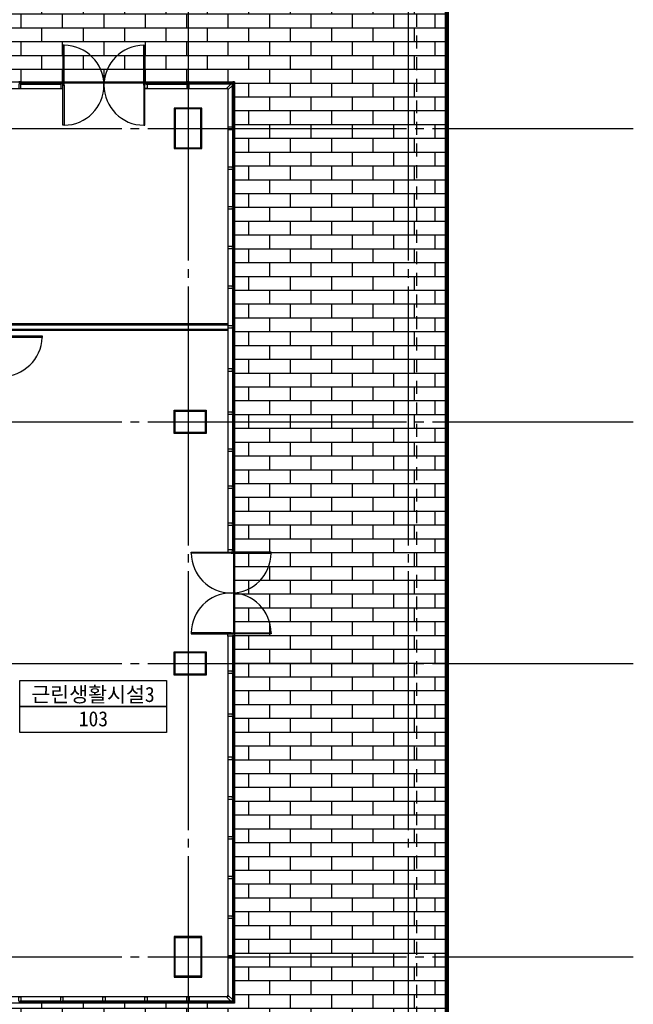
# Model space of a CAD drawing. Header units: millimetres. Extents: x 3753571 to 3837671, y -5256172 to -5196772.
# Tile 8 of 10: x 3805831 to 3820058, y -5242413 to -5219594. Entities that reach past the tile are written whole.
import ezdxf
from ezdxf.enums import TextEntityAlignment as Align

# ---------------------------------------------------------------- set-up
doc = ezdxf.new("R2010")
doc.units = ezdxf.units.MM
doc.header["$MEASUREMENT"] = 0
for name, pattern in [('ACAD_ISO05W100', [34, 24, -3, 0.5, -3, 0.5, -3]), ('CEN', [66, 60, -2, 2, -2]), ('HID', [5, 3, -2])]:
    doc.linetypes.add(name, pattern=pattern)
for name, color, linetype in [('CEN', 13, 'CEN'), ('DO', 7, 'CONTINUOUS'), ('door', 4, 'CONTINUOUS'), ('FIN', 6, 'CONTINUOUS'), ('HA1', 8, 'CONTINUOUS'), ('HI', 4, 'HID'), ('PR', 3, 'ACAD_ISO05W100'), ('RBO', 1, 'CONTINUOUS'), ('TE2', 2, 'CONTINUOUS'), ('WA1', 2, 'CONTINUOUS'), ('WA3', 7, 'CONTINUOUS'), ('WIN1', 4, 'CONTINUOUS'), ('WIN2', 9, 'CONTINUOUS')]:
    doc.layers.add(name, color=color, linetype=linetype)
doc.styles.add('돋움체', font='txt')

# ---------------------------------------------------------------- blocks, each defined once
blk = doc.blocks.new('CW-1')
at = {"layer": 'door'}
for points in [[(704860, -1026992), (704879, -1026992), (704879, -1026980), (704829, -1026980), (704829, -1026992), (704848, -1026992)], [(704848, -1027028), (704829, -1027028), (704829, -1027130), (704879, -1027130), (704879, -1027028), (704860, -1027028)], [(704848, -1026992), (704848, -1027028)], [(704860, -1026992), (704860, -1027028)]]:
    blk.add_lwpolyline(points, dxfattribs=at)
blk = doc.blocks.new('CW-2')
at = {"layer": 'WIN1'}
blk.add_lwpolyline([(705467, -982124), (705441, -982124), (705477, -982160), (705503, -982160), (705605, -982262), (705570, -982262), (705570, -982297), (705468, -982195), (705468, -982168), (705432, -982132), (705432, -982159), (705420, -982147), (705420, -982112), (705455, -982112), (705467, -982124)], dxfattribs=at)
blk = doc.blocks.new('D_1000 (160)')
at = {"layer": 'DO'}
for points in [[(734025, -989767), (734025, -989847), (734010, -989847), (734010, -989887), (733980, -989887), (733980, -989727), (734010, -989727), (734025, -989767)], [(734935, -989767), (734935, -989847), (734950, -989847), (734950, -989887), (734980, -989887), (734980, -989727), (734950, -989727), (734935, -989767)]]:
    blk.add_lwpolyline(points, dxfattribs=at)
blk.add_lwpolyline([(734950, -989887), (734950, -990826), (734915, -990826), (734915, -989887)], close=True, dxfattribs=at)
blk.add_arc((734950, -989887), 940, 180, 267.8662, dxfattribs=at)
blk = doc.blocks.new('CW-3')
at = {"layer": 'door'}
for points in [[(723064, -1003919), (723045, -1003919), (723045, -1003817), (723095, -1003817), (723095, -1003919), (723095, -1003919)], [(723095, -1003955), (723095, -1003955), (723095, -1003967), (723045, -1003967), (723045, -1003955), (723064, -1003955)], [(723064, -1003955), (723064, -1003919)], [(723095, -1003955), (723095, -1003919)]]:
    blk.add_lwpolyline(points, dxfattribs=at)

msp = doc.modelspace()

# ---------------------------------------------------------------- hatches: boundary and pattern name
at = {"layer": 'HA1', "ltscale": 1000}
h = msp.add_hatch(dxfattribs=at)
h.set_pattern_fill('AR-BRSTD', color=256, scale=120)
h.set_pattern_definition([(0, (2862666.85, -4093561.58), (0, 320.04), []), (90, (2862666.85, -4093561.6), (-480, 320.04), [320.04, -320.04])])
h.paths.add_polyline_path([(3778334.29, -5217262.953), (3772534.29, -5217262.953), (3772534.29, -5221037.953), (3776259.29, -5221037.953), (3776259.29, -5242387.953), (3772534.29, -5242387.953), (3772534.29, -5247162.953), (3815734.29, -5247162.953), (3815734.29, -5217262.953), (3802234.29, -5217262.953)])
h.paths.add_polyline_path([(3810809.29, -5221037.953), (3810809.29, -5242387.953), (3792209.289, -5242387.953), (3792209.289, -5243887.952), (3789234.29, -5243887.953), (3789234.29, -5242387.953), (3777459.29, -5242387.953), (3777459.29, -5221037.953)], flags=16)
h.paths.add_polyline_path([(3786634.29, -5221662.953), (3786634.29, -5222562.953), (3786034.29, -5222562.953), (3786034.29, -5221662.953)], flags=0)
h.paths.add_polyline_path([(3793834.29, -5221662.953), (3794434.29, -5221662.953), (3794434.29, -5222562.953), (3793934.29, -5222562.953), (3793934.29, -5226662.953), (3794434.29, -5226662.953), (3794434.29, -5226762.953), (3793834.29, -5226762.953), (3793834.29, -5222562.953)], flags=0)
h.paths.add_polyline_path([(3778834.29, -5221662.953), (3778834.29, -5222562.953), (3778234.29, -5222562.953), (3778234.29, -5221662.953)], flags=0)
h.paths.add_polyline_path([(3785084.29, -5228562.953), (3789334.29, -5228562.953), (3789334.29, -5229562.953), (3789234.29, -5229562.953), (3789134.29, -5229562.953), (3789134.29, -5230862.953), (3789234.29, -5230862.953), (3789334.29, -5230862.953), (3789334.29, -5232562.953), (3789234.29, -5232562.953), (3789134.29, -5232562.953), (3789134.29, -5233862.953), (3789234.29, -5233862.953), (3789334.29, -5233862.953), (3789334.29, -5234862.953), (3785084.29, -5234862.953)], flags=0)
h.paths.add_polyline_path([(3789304.29, -5228592.953), (3789304.29, -5229532.953), (3789234.29, -5229532.953), (3789234.29, -5228662.953), (3786534.29, -5228662.953), (3786534.29, -5234762.953), (3789234.29, -5234762.953), (3789234.29, -5233892.953), (3789304.29, -5233892.953), (3789304.29, -5234832.953), (3784864.29, -5234832.953), (3784864.29, -5231942.953), (3784934.29, -5231942.953), (3784934.29, -5234762.953), (3786534.29, -5234762.953), (3786534.29, -5228662.953), (3784934.29, -5228662.953), (3784934.29, -5231132.953), (3784864.29, -5231132.953), (3784864.29, -5228592.953)], flags=0)
h.paths.add_polyline_path([(3782889.29, -5228562.953), (3782934.29, -5228562.953), (3783084.29, -5228562.953), (3783084.29, -5229982.953), (3782984.29, -5229982.953), (3782889.29, -5229982.953), (3782889.29, -5231082.953), (3782984.29, -5231082.953), (3783084.29, -5231082.953), (3783084.29, -5232342.953), (3782984.29, -5232342.953), (3782889.29, -5232342.953), (3782889.29, -5233442.953), (3782993.332, -5233442.953), (3783093.332, -5233442.953), (3783084.29, -5234862.953), (3782889.29, -5234862.953), (3782889.29, -5234762.953), (3778834.29, -5234762.953), (3778134.29, -5234762.953), (3778134.29, -5234262.953), (3778834.29, -5234262.953), (3778834.29, -5234572.953), (3782794.29, -5234572.953), (3782803.332, -5233472.953), (3782889.29, -5233472.953), (3782889.29, -5232342.953), (3782764.29, -5232342.953), (3782764.29, -5231837.953), (3781624.29, -5231837.953), (3781624.29, -5233442.953), (3781474.29, -5233442.953), (3780874.29, -5233442.953), (3780874.29, -5231837.953), (3779409.29, -5231837.953), (3779409.29, -5233037.953), (3779379.29, -5233037.953), (3779259.29, -5233037.953), (3779259.29, -5233007.953, 0.052994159), (3779245.885, -5232881.833), (3778667.054, -5233036.931), (3778659.29, -5233007.953), (3778659.29, -5233037.953), (3778509.29, -5233037.953), (3778359.29, -5233037.953), (3778359.29, -5233007.953, 0.052994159), (3778345.885, -5232881.833), (3777767.054, -5233036.931), (3777759.29, -5233007.953), (3778338.845, -5232852.661), (3778346.61, -5232881.639), (3778345.885, -5232881.833, -0.052994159), (3778359.29, -5233007.953), (3778479.29, -5233007.953), (3778479.29, -5231837.953), (3781474.29, -5231837.953), (3781474.29, -5233442.953), (3781624.29, -5233442.953), (3781624.29, -5231837.953), (3782764.29, -5231837.953), (3782764.29, -5232342.953), (3782889.29, -5232342.953), (3782889.29, -5231082.953), (3782764.29, -5231082.953), (3782764.29, -5231587.953), (3781624.29, -5231587.953), (3781624.29, -5229982.953), (3781474.29, -5229982.953), (3781474.29, -5231587.953), (3778479.29, -5231587.953), (3778479.29, -5231467.953), (3778479.29, -5230417.953), (3778359.29, -5230417.953, -0.052994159), (3778345.885, -5230544.072), (3778346.61, -5230544.266), (3778338.845, -5230573.244), (3777759.29, -5230417.953), (3777609.29, -5230417.953), (3777609.29, -5230387.953), (3777759.29, -5230387.953), (3777759.29, -5230417.953), (3777767.054, -5230388.975), (3778345.885, -5230544.072, 0.052994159), (3778359.29, -5230417.953), (3778359.29, -5230387.953), (3778509.29, -5230387.953), (3778659.29, -5230387.953), (3778659.29, -5230417.953), (3778667.054, -5230388.975), (3779245.885, -5230544.072, 0.052994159), (3779259.29, -5230417.953), (3779259.29, -5230387.953), (3779409.29, -5230387.953), (3779409.29, -5230417.953), (3779409.29, -5231587.953), (3780874.29, -5231587.953), (3780874.29, -5229982.953), (3781474.29, -5229982.953), (3781624.29, -5229982.953), (3781624.29, -5231587.953), (3782764.29, -5231587.953), (3782764.29, -5231082.953), (3782889.29, -5231082.953), (3782889.29, -5229952.953), (3782794.29, -5229952.953), (3782794.29, -5228852.953), (3778834.29, -5228852.953), (3778834.29, -5229162.953), (3778134.29, -5229162.953), (3778134.29, -5228662.953), (3778834.29, -5228662.953), (3782889.29, -5228662.953)], flags=0)
h.paths.add_polyline_path([(3792384.29, -5228562.953), (3795384.29, -5228562.953), (3795384.29, -5231162.953), (3798884.29, -5231162.953), (3798884.29, -5231062.953), (3799334.542, -5231062.953), (3799334.542, -5231162.953), (3795384.29, -5231162.953), (3795384.29, -5234862.953), (3792384.29, -5234862.953)], flags=0)
h.paths.add_polyline_path([(3795854.29, -5228592.953), (3795854.29, -5228662.953), (3792584.29, -5228662.953), (3792584.29, -5234762.953), (3795954.29, -5234762.953), (3795954.29, -5234832.953), (3792414.29, -5234832.953), (3792414.29, -5228592.953)], flags=0)
h.paths.add_polyline_path([(3782984.29, -5231112.953), (3783054.29, -5231112.953), (3783054.29, -5232312.953), (3782984.29, -5232312.953)], flags=0)
h.paths.add_polyline_path([(3789234.29, -5230892.953), (3789304.29, -5230892.953), (3789304.29, -5232532.953), (3789234.29, -5232532.953)], flags=0)
h.paths.add_polyline_path([(3779379.29, -5231467.953), (3779379.29, -5231587.953), (3778509.29, -5231587.953), (3778509.29, -5231467.953)], flags=0)
h.paths.add_polyline_path([(3796914.29, -5228592.953), (3799554.29, -5228592.953), (3799554.29, -5228662.953), (3796914.29, -5228662.953)], flags=0)
h.paths.add_polyline_path([(3801634.29, -5221662.953), (3802234.29, -5221662.953), (3802234.29, -5222562.953), (3801634.29, -5222562.953)], flags=0)
h.paths.add_polyline_path([(3800614.29, -5228592.953), (3802154.29, -5228592.953), (3802154.29, -5228662.953), (3801584.29, -5228662.953), (3801584.29, -5234762.953), (3803184.29, -5234762.953), (3803184.29, -5228662.953), (3802964.29, -5228662.953), (3802964.29, -5228592.953), (3803404.29, -5228592.953), (3803404.29, -5234832.953), (3796764.29, -5234832.953), (3796764.29, -5234762.953), (3801584.29, -5234762.953), (3801584.29, -5228662.953), (3800614.29, -5228662.953)], flags=0)
h.paths.add_polyline_path([(3793834.29, -5236662.953), (3794434.29, -5236662.953), (3794434.29, -5236762.953), (3793934.29, -5236762.953), (3793934.29, -5240862.953), (3794434.29, -5240862.953), (3794434.29, -5241762.953), (3793834.29, -5241762.953), (3793834.29, -5240862.953)], flags=0)
h.paths.add_polyline_path([(3786634.29, -5240862.953), (3786634.29, -5241762.953), (3786034.29, -5241762.953), (3786034.29, -5240862.953)], flags=0)
h.paths.add_polyline_path([(3778834.29, -5240862.953), (3778834.29, -5241762.953), (3778234.29, -5241762.953), (3778234.29, -5240862.953)], flags=0)
h.paths.add_polyline_path([(3809434.29, -5221662.953), (3810034.29, -5221662.953), (3810034.29, -5222562.953), (3809434.29, -5222562.953)], flags=0)
h.paths.add_polyline_path([(3809434.29, -5228662.953), (3810134.29, -5228662.953), (3810134.29, -5229162.953), (3809434.29, -5229162.953)], flags=0)
h.paths.add_polyline_path([(3801634.29, -5240862.953), (3802234.29, -5240862.953), (3802234.29, -5241762.953), (3801634.29, -5241762.953)], flags=0)
h.paths.add_polyline_path([(3809434.29, -5234262.953), (3810134.29, -5234262.953), (3810134.29, -5234762.953), (3809434.29, -5234762.953)], flags=0)
h.paths.add_polyline_path([(3809434.29, -5240862.953), (3810034.29, -5240862.953), (3810034.29, -5241762.953), (3809434.29, -5241762.953)], flags=0)

# ---------------------------------------------------------------- linework, layer by layer
at = {"layer": 'CEN', "ltscale": 100}
for p, q in [((3809734.29, -5205977.477), (3809734.29, -5250325.917)), ((3814834.29, -5205977.477), (3814834.29, -5250325.917)), ((3769198.874, -5222112.953), (3820057.54, -5222112.953)), ((3769198.874, -5228912.953), (3820057.54, -5228912.953)), ((3769198.874, -5234512.953), (3820057.54, -5234512.953)), ((3769198.874, -5241312.953), (3820057.54, -5241312.953))]:
    msp.add_line(p, q, dxfattribs=at)
at = {"layer": 'FIN'}
for points in [[(3809414.289, -5222582.94), (3810054.289, -5222582.94), (3810054.289, -5221642.94), (3809414.289, -5221642.94)], [(3810154.29, -5228642.953), (3810154.29, -5229182.953), (3809414.29, -5229182.953), (3809414.29, -5228642.953)], [(3810154.29, -5234242.953), (3810154.29, -5234782.953), (3809414.29, -5234782.953), (3809414.29, -5234242.953)], [(3809414.289, -5241782.94), (3810054.289, -5241782.94), (3810054.289, -5240842.94), (3809414.289, -5240842.94)]]:
    msp.add_lwpolyline(points, close=True, dxfattribs=at)
for points in [[(3810659.29, -5226638.953), (3795434.29, -5226638.953)], [(3810659.29, -5226650.953), (3795434.29, -5226650.953)], [(3805384.29, -5226892.953), (3805408.29, -5226892.953), (3805408.29, -5226786.953), (3810659.29, -5226786.953)], [(3805396.29, -5226892.953), (3805396.29, -5226774.953), (3810659.29, -5226774.953)]]:
    msp.add_lwpolyline(points, dxfattribs=at)
at = {"layer": 'HA1'}
for p, q in [((3806834.289, -5221187.953), (3806834.29, -5221037.953)), ((3806859.289, -5221037.953), (3808709.289, -5221037.953)), ((3806859.289, -5221057.953), (3808709.289, -5221057.953)), ((3810659.29, -5231930.81), (3810809.29, -5231930.81)), ((3810789.29, -5231955.81), (3810789.29, -5233805.81)), ((3810809.29, -5231955.81), (3810809.29, -5233805.81))]:
    msp.add_line(p, q, dxfattribs=at)
at = {"layer": 'HA1', "ltscale": 1000}
msp.add_lwpolyline([(3789234.29, -5243887.953), (3789234.29, -5242387.953), (3777459.29, -5242387.953), (3777459.29, -5221037.953), (3810809.29, -5221037.953), (3810809.29, -5221037.953), (3810809.29, -5242387.953), (3792209.289, -5242387.953), (3792209.289, -5243887.952), (3789234.29, -5243887.953)], dxfattribs=at)
at = {"layer": 'HI', "ltscale": 100}
msp.add_lwpolyline([(3802234.29, -5216962.953), (3815034.29, -5216962.953), (3815034.29, -5246462.953), (3773234.29, -5246462.953), (3773234.29, -5216962.953), (3802234.29, -5216962.953)], dxfattribs=at)
at = {"layer": 'PR', "ltscale": 100, "const_width": 100}
msp.add_lwpolyline([(3772534.29, -5209862.953), (3815734.29, -5209862.953), (3815734.29, -5247162.953), (3772534.29, -5247162.953)], close=True, dxfattribs=at)
at = {"layer": 'RBO'}
for points in [[(3805833.978, -5235512.335), (3805833.978, -5234912.335), (3809233.978, -5234912.335), (3809233.978, -5235512.335)], [(3805833.978, -5236112.335), (3805833.978, -5235512.335), (3809233.978, -5235512.335), (3809233.978, -5236112.335)]]:
    msp.add_lwpolyline(points, close=True, dxfattribs=at)
at = {"layer": 'WA1'}
for points in [[(3809434.29, -5222562.953), (3810034.29, -5222562.953), (3810034.29, -5221662.953), (3809434.29, -5221662.953)], [(3810134.29, -5228662.953), (3810134.29, -5229162.953), (3809434.29, -5229162.953), (3809434.29, -5228662.953)], [(3810134.29, -5234262.953), (3810134.29, -5234762.953), (3809434.29, -5234762.953), (3809434.29, -5234262.953)], [(3809434.29, -5240862.953), (3810034.29, -5240862.953), (3810034.29, -5241762.953), (3809434.29, -5241762.953)]]:
    msp.add_lwpolyline(points, close=True, dxfattribs=at)
at = {"layer": 'WA3'}
for p, q in [((3795434.29, -5226662.953), (3810659.29, -5226662.953)), ((3805384.29, -5226762.953), (3810659.29, -5226762.953))]:
    msp.add_line(p, q, dxfattribs=at)
at = {"layer": 'WIN1'}
for p, q in [((3805840.29, -5221067.953), (3806802.643, -5221067.953)), ((3806783.643, -5221049.953), (3805859.29, -5221049.953)), ((3805859.29, -5221085.953), (3806783.643, -5221085.953)), ((3808765.289, -5221067.953), (3809727.642, -5221067.953)), ((3809708.642, -5221049.953), (3808784.289, -5221049.953)), ((3808784.289, -5221085.953), (3809708.643, -5221085.953)), ((3810770.804, -5221067.953), (3809740.936, -5221067.953)), ((3809759.936, -5221049.953), (3810761.934, -5221049.953)), ((3810725.934, -5221085.953), (3809759.936, -5221085.953)), ((3810761.29, -5222087.953), (3810761.29, -5221121.308)), ((3810779.29, -5222106.953), (3810779.29, -5221076.438)), ((3810797.29, -5221085.308), (3810797.29, -5222087.953)), ((3810779.29, -5222118.953), (3810779.29, -5223026.953)), ((3810761.29, -5222137.953), (3810761.29, -5223007.953)), ((3810797.29, -5223007.953), (3810797.29, -5222137.953)), ((3810779.29, -5223038.953), (3810779.29, -5223946.953)), ((3810761.29, -5223057.953), (3810761.29, -5223927.953)), ((3810797.29, -5223927.953), (3810797.29, -5223057.953)), ((3810761.29, -5223977.953), (3810761.29, -5224847.953)), ((3810779.29, -5223958.953), (3810779.29, -5224866.953)), ((3810797.29, -5224847.953), (3810797.29, -5223977.953)), ((3810761.29, -5224897.953), (3810761.29, -5225767.953)), ((3810779.29, -5224878.953), (3810779.29, -5225786.953)), ((3810797.29, -5225767.953), (3810797.29, -5224897.953)), ((3810761.29, -5225817.953), (3810761.29, -5226687.953)), ((3810779.29, -5225798.953), (3810779.29, -5226706.953)), ((3810797.29, -5226687.953), (3810797.29, -5225817.953)), ((3810761.29, -5226737.953), (3810761.29, -5227687.953)), ((3810779.29, -5226718.953), (3810779.29, -5227706.953)), ((3810797.29, -5227687.953), (3810797.29, -5226737.953)), ((3810761.29, -5227737.953), (3810761.29, -5228687.953)), ((3810779.29, -5227718.953), (3810779.29, -5228706.953)), ((3810797.29, -5228687.953), (3810797.29, -5227737.953)), ((3810761.29, -5228737.953), (3810761.29, -5229545.095)), ((3810779.29, -5228718.953), (3810779.29, -5229564.095)), ((3810797.29, -5229545.096), (3810797.29, -5228737.953)), ((3810761.29, -5229595.095), (3810761.29, -5230402.238)), ((3810779.29, -5229576.095), (3810779.29, -5230421.238)), ((3810797.29, -5230402.239), (3810797.29, -5229595.096)), ((3810761.29, -5230452.238), (3810761.29, -5231259.381)), ((3810779.29, -5230433.238), (3810779.29, -5231278.381)), ((3810797.29, -5231259.381), (3810797.29, -5230452.239)), ((3810761.29, -5231309.381), (3810761.29, -5231880.81)), ((3810779.29, -5231290.381), (3810779.29, -5231899.81)), ((3810797.29, -5231880.81), (3810797.29, -5231309.381)), ((3810761.29, -5233880.81), (3810761.29, -5234687.953)), ((3810779.29, -5233861.81), (3810779.29, -5234706.953)), ((3810797.29, -5234687.953), (3810797.29, -5233880.81)), ((3810761.29, -5234737.953), (3810761.29, -5235687.953)), ((3810779.29, -5234718.953), (3810779.29, -5235706.953)), ((3810797.29, -5235687.953), (3810797.29, -5234737.953)), ((3810761.29, -5235737.953), (3810761.29, -5236687.953)), ((3810779.29, -5235718.953), (3810779.29, -5236706.953)), ((3810797.29, -5236687.953), (3810797.29, -5235737.953)), ((3810779.29, -5236718.953), (3810779.29, -5237626.953)), ((3810761.29, -5236737.953), (3810761.29, -5237607.953)), ((3810797.29, -5237607.953), (3810797.29, -5236737.953)), ((3810779.29, -5237638.953), (3810779.29, -5238546.953)), ((3810761.29, -5237657.953), (3810761.29, -5238527.953)), ((3810797.29, -5238527.953), (3810797.29, -5237657.953)), ((3810761.29, -5238577.953), (3810761.29, -5239447.953)), ((3810779.29, -5238558.953), (3810779.29, -5239466.953)), ((3810797.29, -5239447.953), (3810797.29, -5238577.953)), ((3810761.29, -5239497.953), (3810761.29, -5240367.953)), ((3810779.29, -5239478.953), (3810779.29, -5240386.953)), ((3810797.29, -5240367.953), (3810797.29, -5239497.953)), ((3810761.29, -5240417.953), (3810761.29, -5241287.953)), ((3810779.29, -5240398.953), (3810779.29, -5241306.953)), ((3810797.29, -5241287.953), (3810797.29, -5240417.953)), ((3810761.29, -5241337.953), (3810761.29, -5242304.597)), ((3810779.29, -5241318.953), (3810779.29, -5242349.468)), ((3810797.29, -5242340.597), (3810797.29, -5241337.953)), ((3805840.289, -5242357.953), (3806802.643, -5242357.953)), ((3806783.643, -5242339.953), (3805859.289, -5242339.953)), ((3805859.29, -5242375.953), (3806783.643, -5242375.953)), ((3806815.289, -5242357.953), (3807777.643, -5242357.953)), ((3807758.643, -5242339.953), (3806834.289, -5242339.953)), ((3806834.29, -5242375.953), (3807758.643, -5242375.953)), ((3807790.289, -5242357.953), (3808752.643, -5242357.953)), ((3808733.643, -5242339.953), (3807809.289, -5242339.953)), ((3807809.29, -5242375.953), (3808733.643, -5242375.953)), ((3808765.289, -5242357.953), (3809727.643, -5242357.953)), ((3809708.643, -5242339.953), (3808784.289, -5242339.953)), ((3808784.29, -5242375.953), (3809708.643, -5242375.953)), ((3810770.804, -5242357.953), (3809740.936, -5242357.953)), ((3810725.934, -5242339.953), (3809759.936, -5242339.953)), ((3809759.936, -5242375.953), (3810761.934, -5242375.953))]:
    msp.add_line(p, q, dxfattribs=at)
for points in [[(3806859.289, -5220187.953), (3806834.289, -5220187.953), (3806834.289, -5221112.953), (3806859.289, -5221112.953)], [(3808709.289, -5220187.953), (3808734.289, -5220187.953), (3808734.289, -5221112.953), (3808709.289, -5221112.953)], [(3806859.289, -5222037.953), (3806834.289, -5222037.953), (3806834.289, -5221112.953), (3806859.289, -5221112.953)], [(3808709.289, -5222037.953), (3808734.289, -5222037.953), (3808734.289, -5221112.953), (3808709.289, -5221112.953)], [(3809809.29, -5231955.81), (3809809.29, -5231930.81), (3810734.29, -5231930.81), (3810734.29, -5231955.81)], [(3811659.289, -5231955.81), (3811659.289, -5231930.81), (3810734.29, -5231930.81), (3810734.29, -5231955.81)], [(3809809.29, -5233805.81), (3809809.29, -5233830.81), (3810734.29, -5233830.81), (3810734.29, -5233805.81)], [(3811659.289, -5233805.81), (3811659.289, -5233830.81), (3810734.29, -5233830.81), (3810734.29, -5233805.81)]]:
    msp.add_lwpolyline(points, close=True, dxfattribs=at)
for centre, start, end in [((3806859.289, -5221112.953), 270, 90), ((3808709.289, -5221112.953), 90, 270), ((3810734.29, -5231955.81), 180, 0), ((3810734.29, -5233805.81), 0, 180)]:
    msp.add_arc(centre, 925, start, end, dxfattribs=at)
at = {"layer": 'WIN2'}
for points in [[(3800934.289, -5221187.953), (3806834.289, -5221187.953)], [(3800984.289, -5221037.953), (3806784.29, -5221037.953)], [(3808734.289, -5221187.953), (3810659.29, -5221187.953), (3810659.29, -5231880.81)], [(3808784.289, -5221037.953), (3810809.29, -5221037.953), (3810809.29, -5231880.81)], [(3810809.29, -5233880.81), (3810809.29, -5242387.953), (3804884.289, -5242387.953)], [(3810659.29, -5233880.81), (3810659.29, -5242237.953), (3804884.289, -5242237.953)]]:
    msp.add_lwpolyline(points, dxfattribs=at)

# ---------------------------------------------------------------- block references
at = {"layer": 'HA1', "xscale": -1}
for p, rotation in [((3083739.25, -6225004.991), 180), ((2806842.252, -4508835.77), 90)]:
    msp.add_blockref('CW-3', p, dxfattribs=dict(at, rotation=rotation))
at = {"layer": 'HA1'}
for name, p, rotation in [('CW-3', (4531829.329, -6225004.991), 180), ('D_1000 (160)', (2815527.3, -5961872.837), 90.00000000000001), ('CW-3', (2806842.252, -5956925.849), 89.99999999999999), ('CW-2', (4516229.329, -6224499.942), 180)]:
    msp.add_blockref(name, p, dxfattribs=dict(at, rotation=rotation))
at = {"layer": 'HA1', "xscale": -1}
msp.add_blockref('CW-2', (4516229.329, -4238925.964), dxfattribs=at)
at = {"layer": 'WIN1'}
for p in [(3100980.727, -4194057.805), (3104880.727, -4194057.805)]:
    msp.add_blockref('CW-1', p, dxfattribs=at)
at = {"layer": 'WIN1', "rotation": 270}
for p in [(4837789.437, -4517259.391), (4837789.437, -4518179.391), (4837789.437, -4519099.391), (4837789.437, -4520019.391), (4837789.437, -4520939.391), (4837789.437, -4521859.391), (4837789.437, -4522859.391), (4837789.437, -4523859.391), (4837789.437, -4524716.533), (4837789.437, -4525573.676), (4837789.437, -4526430.819), (4837789.437, -4529859.391), (4837789.437, -4530859.391), (4837789.437, -4531859.391), (4837789.437, -4532779.391), (4837789.437, -4533699.391), (4837789.437, -4534619.391), (4837789.437, -4535539.391), (4837789.437, -4536459.391)]:
    msp.add_blockref('CW-1', p, dxfattribs=at)
at = {"layer": 'WIN1', "xscale": -1, "rotation": 180}
for p in [(3100980.727, -6269368.1), (3101955.727, -6269368.1), (3102930.727, -6269368.1), (3103905.727, -6269368.1), (3104880.727, -6269368.1)]:
    msp.add_blockref('CW-1', p, dxfattribs=at)

# ---------------------------------------------------------------- texts
at = {"layer": 'TE2', "style": '돋움체'}
for s, p in [('근린생활시설3', (3807529.847, -5235226.172)), ('103', (3807540.27, -5235798.813))]:
    msp.add_text(s, height=350, dxfattribs=at).set_placement(p, align=Align.MIDDLE)

doc.saveas('drawing.dxf')
